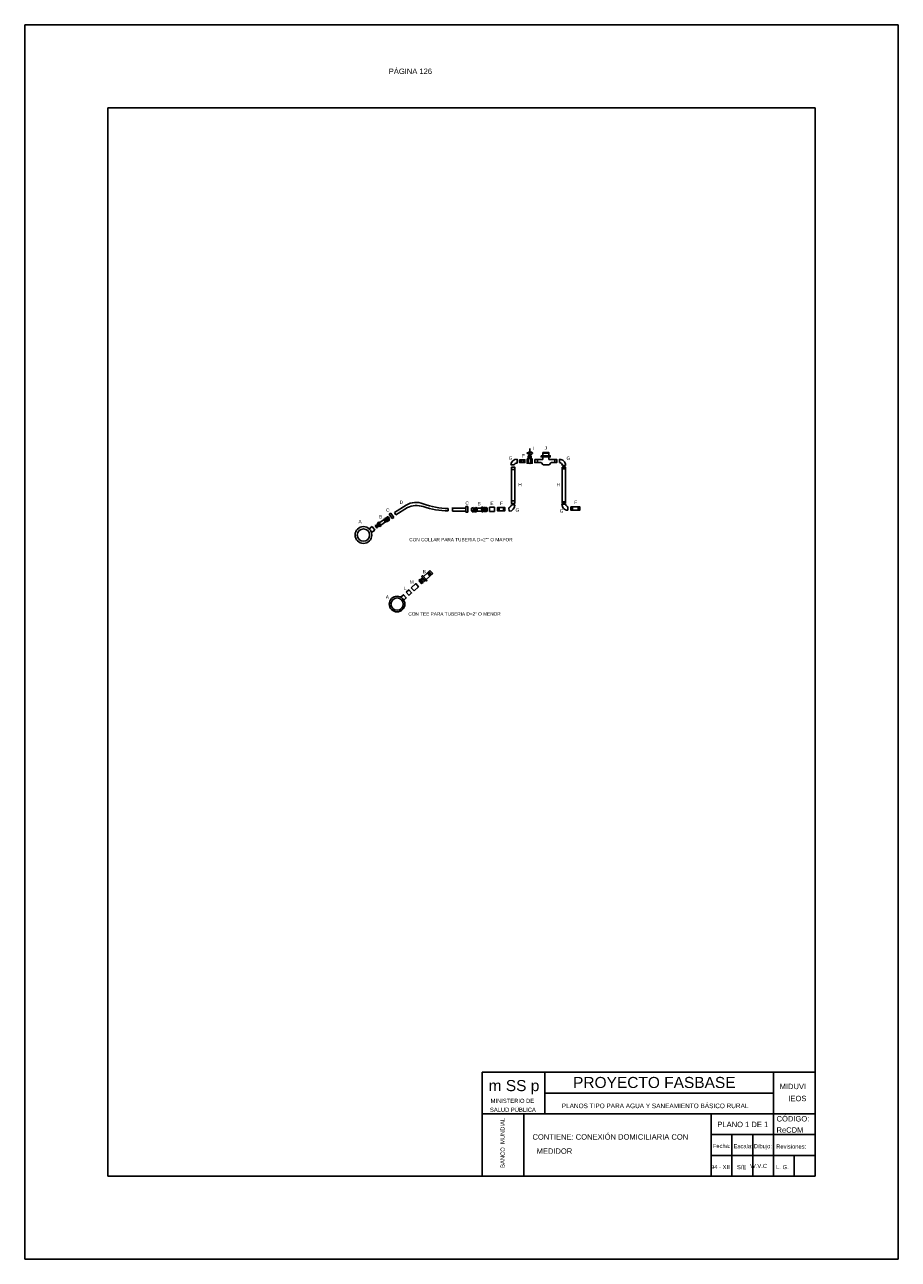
# Model space of a CAD drawing. Header units: metres. Extents: x 2413 to 4131, y 3282 to 4239.
# Tile 1 of 57: x 2413 to 2434, y 4207 to 4237. Entities that reach past the tile are written whole.
import ezdxf
from ezdxf.enums import TextEntityAlignment as Align

# ---------------------------------------------------------------- set-up
doc = ezdxf.new("R2010")
doc.units = ezdxf.units.M
doc.layers.add('Dibujo', color=7, linetype='Continuous')
doc.styles.add('Annotative', font='arial.ttf')
doc.styles.get("Standard").update_dxf_attribs({"font": 'arial.ttf'})

msp = doc.modelspace()

# ---------------------------------------------------------------- linework, layer by layer
for p, q in [((2425.289, 4226.629), (2425.394, 4226.629)), ((2425.306, 4226.567), (2425.306, 4226.644)), ((2425.306, 4226.644), (2425.375, 4226.644)), ((2425.346, 4226.819), (2425.346, 4226.564)), ((2425.375, 4226.644), (2425.375, 4226.567)), ((2425.654, 4226.645), (2425.654, 4226.724)), ((2425.654, 4226.724), (2425.799, 4226.724)), ((2425.654, 4226.552), (2425.654, 4226.617)), ((2425.799, 4226.724), (2425.799, 4226.645)), ((2425.799, 4226.617), (2425.799, 4226.553)), ((2424.89, 4226.424), (2424.964, 4226.424)), ((2425.037, 4226.56), (2425.037, 4226.468)), ((2425.525, 4226.552), (2425.654, 4226.552)), ((2425.613, 4226.481), (2425.525, 4226.481)), ((2425.662, 4226.424), (2425.613, 4226.481)), ((2425.808, 4226.424), (2425.662, 4226.424)), ((2425.799, 4226.553), (2425.946, 4226.553)), ((2425.857, 4226.483), (2425.808, 4226.424)), ((2425.946, 4226.483), (2425.857, 4226.483)), ((2426.06, 4226.56), (2426.06, 4226.483)), ((2426.13, 4226.412), (2426.2, 4226.412)), ((2422.091, 4225.277), (2422.371, 4225.457)), ((2423.803, 4225.385), (2423.803, 4225.425)), ((2423.803, 4225.425), (2423.855, 4225.425)), ((2423.855, 4225.425), (2423.855, 4225.288)), ((2424.907, 4225.464), (2424.987, 4225.463)), ((2426.2, 4225.476), (2426.117, 4225.476)), ((2421.88, 4225.135), (2421.853, 4225.132)), ((2421.853, 4225.132), (2421.866, 4225.113)), ((2421.873, 4225.148), (2421.88, 4225.135)), ((2421.873, 4225.148), (2421.916, 4225.146)), ((2421.917, 4225.08), (2421.88, 4225.135)), ((2421.941, 4225.177), (2421.903, 4225.172)), ((2421.903, 4225.172), (2421.942, 4225.098)), ((2421.972, 4225.132), (2421.941, 4225.177)), ((2421.954, 4225.079), (2421.972, 4225.132)), ((2422, 4225.264), (2421.96, 4225.242)), ((2421.96, 4225.242), (2422.037, 4225.132)), ((2422.077, 4225.162), (2422, 4225.264)), ((2422.037, 4225.132), (2422.077, 4225.162)), ((2422.091, 4225.277), (2422.123, 4225.226)), ((2422.123, 4225.226), (2422.402, 4225.401)), ((2423.383, 4225.375), (2423.384, 4225.318)), ((2423.803, 4225.385), (2423.471, 4225.382)), ((2423.483, 4225.379), (2423.488, 4225.31)), ((2423.488, 4225.31), (2423.804, 4225.314)), ((2423.804, 4225.314), (2423.803, 4225.385)), ((2423.804, 4225.314), (2423.804, 4225.288)), ((2423.804, 4225.288), (2423.855, 4225.288)), ((2423.99, 4225.396), (2423.946, 4225.38)), ((2423.946, 4225.38), (2423.946, 4225.316)), ((2423.946, 4225.316), (2423.986, 4225.287)), ((2423.986, 4225.287), (2423.99, 4225.396)), ((2424.017, 4225.291), (2423.986, 4225.304)), ((2423.99, 4225.377), (2424.02, 4225.392)), ((2424.02, 4225.392), (2424.017, 4225.291)), ((2424.047, 4225.287), (2424.017, 4225.311)), ((2424.02, 4225.383), (2424.049, 4225.398)), ((2424.049, 4225.398), (2424.047, 4225.287)), ((2424.079, 4225.293), (2424.048, 4225.315)), ((2424.049, 4225.38), (2424.079, 4225.402)), ((2424.079, 4225.402), (2424.079, 4225.293)), ((2424.079, 4225.385), (2424.184, 4225.386)), ((2424.079, 4225.312), (2424.187, 4225.312)), ((2424.186, 4225.386), (2424.186, 4225.408)), ((2424.186, 4225.408), (2424.225, 4225.408)), ((2424.187, 4225.312), (2424.186, 4225.386)), ((2424.187, 4225.294), (2424.187, 4225.312)), ((2424.226, 4225.294), (2424.187, 4225.294)), ((2424.225, 4225.408), (2424.226, 4225.294)), ((2424.841, 4225.392), (2424.845, 4225.308)), ((2426.256, 4225.413), (2426.256, 4225.333)), ((2421.482, 4224.886), (2421.553, 4224.939)), ((2421.615, 4224.856), (2421.536, 4224.802)), ((2421.553, 4224.939), (2421.615, 4224.856)), ((2421.641, 4224.977), (2421.623, 4224.963)), ((2421.623, 4224.963), (2421.668, 4224.906)), ((2421.686, 4224.92), (2421.641, 4224.978)), ((2421.693, 4225.007), (2421.662, 4224.983)), ((2421.662, 4224.983), (2421.706, 4224.934)), ((2421.668, 4224.906), (2421.686, 4224.92)), ((2421.677, 4224.995), (2421.72, 4224.943)), ((2421.706, 4225.052), (2421.68, 4225.032)), ((2421.68, 4225.032), (2421.743, 4224.945)), ((2421.696, 4225.009), (2421.693, 4225.007)), ((2421.77, 4224.961), (2421.706, 4225.052)), ((2421.706, 4224.934), (2421.736, 4224.955)), ((2421.837, 4225.106), (2421.723, 4225.028)), ((2421.743, 4224.945), (2421.77, 4224.961)), ((2421.762, 4224.973), (2421.875, 4225.051)), ((2421.829, 4225.118), (2421.886, 4225.036)), ((2421.866, 4225.113), (2421.829, 4225.118)), ((2421.889, 4225.081), (2421.866, 4225.113)), ((2421.886, 4225.036), (2421.889, 4225.081)), ((2421.889, 4225.081), (2421.91, 4225.053)), ((2421.91, 4225.053), (2421.917, 4225.08)), ((2421.917, 4225.08), (2421.934, 4225.056)), ((2421.934, 4225.056), (2421.942, 4225.098)), ((2421.942, 4225.098), (2421.954, 4225.079)), ((2422.676, 4223.638), (2422.875, 4223.821)), ((2422.676, 4223.638), (2422.743, 4223.564)), ((2422.685, 4223.672), (2422.775, 4223.574)), ((2422.721, 4223.679), (2422.789, 4223.605)), ((2422.743, 4223.564), (2422.943, 4223.747)), ((2422.743, 4223.7), (2422.811, 4223.626)), ((2422.943, 4223.883), (2422.875, 4223.821)), ((2422.875, 4223.821), (2422.943, 4223.747)), ((2422.897, 4223.841), (2422.965, 4223.767)), ((2422.92, 4223.863), (2422.988, 4223.789)), ((2422.943, 4223.883), (2423.011, 4223.809)), ((2422.943, 4223.747), (2423.011, 4223.809)), ((2422.374, 4223.36), (2422.442, 4223.286)), ((2422.492, 4223.469), (2422.56, 4223.395))]:
    msp.add_line(p, q)
for points in [[(2425.318, 4226.699), (2425.283, 4226.699), (2425.283, 4226.718), (2425.318, 4226.718)], [(2425.318, 4226.718), (2425.318, 4226.732), (2425.386, 4226.732), (2425.386, 4226.718)], [(2425.386, 4226.699), (2425.386, 4226.681), (2425.318, 4226.681), (2425.318, 4226.699)], [(2425.386, 4226.718), (2425.405, 4226.718), (2425.405, 4226.699), (2425.386, 4226.699)], [(2422.445, 4223.29), (2422.503, 4223.343), (2422.437, 4223.418), (2422.374, 4223.36)], [(2422.564, 4223.398), (2422.667, 4223.493), (2422.6, 4223.568), (2422.492, 4223.469)], [(2422.316, 4223.17), (2422.374, 4223.224), (2422.307, 4223.299), (2422.244, 4223.241)]]:
    msp.add_lwpolyline(points)
for points in [[(2425.616, 4226.645), (2425.834, 4226.645), (2425.834, 4226.617), (2425.616, 4226.617)], [(2425.654, 4226.724), (2425.799, 4226.724), (2425.799, 4226.705), (2425.654, 4226.705)], [(2424.903, 4226.37), (2424.98, 4226.37), (2424.98, 4225.497), (2424.903, 4225.497)], [(2424.903, 4226.37), (2424.98, 4226.37), (2424.98, 4226.312), (2424.903, 4226.312)], [(2425.096, 4226.547), (2425.228, 4226.547), (2425.228, 4226.479), (2425.096, 4226.479)], [(2425.096, 4226.547), (2425.136, 4226.547), (2425.136, 4226.479), (2425.096, 4226.479)], [(2425.185, 4226.547), (2425.228, 4226.547), (2425.228, 4226.479), (2425.185, 4226.479)], [(2425.28, 4226.567), (2425.313, 4226.567), (2425.313, 4226.465), (2425.28, 4226.465)], [(2425.37, 4226.567), (2425.401, 4226.567), (2425.401, 4226.463), (2425.37, 4226.463)], [(2425.464, 4226.552), (2425.525, 4226.552), (2425.525, 4226.479), (2425.464, 4226.479)], [(2425.946, 4226.553), (2425.995, 4226.553), (2425.995, 4226.483), (2425.946, 4226.483)], [(2426.12, 4226.373), (2426.2, 4226.373), (2426.2, 4225.5), (2426.12, 4225.5)], [(2426.12, 4226.373), (2426.2, 4226.373), (2426.2, 4226.328), (2426.12, 4226.328)], [(2424.903, 4225.562), (2424.98, 4225.562), (2424.98, 4225.497), (2424.903, 4225.497)], [(2426.12, 4225.535), (2426.2, 4225.535), (2426.2, 4225.5), (2426.12, 4225.5)], [(2426.332, 4225.419), (2426.545, 4225.419), (2426.545, 4225.334), (2426.332, 4225.334)], [(2426.332, 4225.419), (2426.372, 4225.419), (2426.372, 4225.334), (2426.332, 4225.334)], [(2426.508, 4225.419), (2426.545, 4225.419), (2426.545, 4225.334), (2426.508, 4225.334)], [(2424.225, 4225.39), (2424.248, 4225.39), (2424.248, 4225.312), (2424.225, 4225.312)], [(2424.248, 4225.398), (2424.265, 4225.398), (2424.265, 4225.306), (2424.248, 4225.306)], [(2424.265, 4225.391), (2424.277, 4225.391), (2424.277, 4225.313), (2424.265, 4225.313)], [(2424.277, 4225.4), (2424.297, 4225.4), (2424.297, 4225.3), (2424.277, 4225.3)], [(2424.297, 4225.391), (2424.317, 4225.391), (2424.317, 4225.311), (2424.297, 4225.311)], [(2424.378, 4225.406), (2424.494, 4225.406), (2424.494, 4225.306), (2424.378, 4225.306)], [(2424.605, 4225.396), (2424.565, 4225.396), (2424.565, 4225.323), (2424.605, 4225.323)], [(2424.605, 4225.396), (2424.712, 4225.396), (2424.712, 4225.321), (2424.605, 4225.321)], [(2424.712, 4225.396), (2424.746, 4225.396), (2424.746, 4225.321), (2424.712, 4225.321)], [(2422.74, 4223.742), (2422.761, 4223.763), (2422.872, 4223.65), (2422.852, 4223.63)]]:
    msp.add_lwpolyline(points, close=True)
for centre, radius in [((2421.344, 4224.738), 0.202), ((2421.344, 4224.738), 0.148), ((2422.153, 4223.077), 0.188), ((2422.153, 4223.077), 0.147)]:
    msp.add_circle(centre, radius)
for centre, radius, start, end in [((2425.034, 4226.416), 0.144, 88.4858, 176.8687), ((2425.036, 4226.388), 0.0803, 89.0502, 153.2938), ((2425.341, 4226.5), 0.0393, 223.05, 316.95), ((2426.063, 4226.422), 0.138, 355.8668, 91.26), ((2426.027, 4226.38), 0.108, 17.2358, 72.2854), ((2422.609, 4225.058), 0.464, 67.8657, 120.9259), ((2422.622, 4224.898), 0.548, 72.8528, 113.5918), ((2423.407, 4227.227), 1.91, 250.9351, 269.2952), ((2423.394, 4227.076), 1.701, 248.9835, 269.6121), ((2424.8, 4225.495), 0.111, 291.6243, 343.7642), ((2424.837, 4225.458), 0.15, 272.9868, 2.0161), ((2426.257, 4225.473), 0.14, 178.5896, 269.8222), ((2426.304, 4225.511), 0.109, 198.6961, 244.1746)]:
    msp.add_arc(centre, radius, start, end)
at = {"layer": 'Dibujo', "color": 0, "linetype": 'ByBlock'}
for p, q in [((2413.202, 4237.014), (2434.202, 4237.014)), ((2413.202, 4207.314), (2413.202, 4237.014)), ((2413.202, 4237.014), (2416.202, 4237.014)), ((2413.202, 4237.014), (2415.702, 4237.014)), ((2434.202, 4237.014), (2434.202, 4207.314)), ((2415.202, 4235.014), (2415.202, 4209.314)), ((2432.202, 4235.014), (2415.202, 4235.014)), ((2432.202, 4235.014), (2432.202, 4209.314)), ((2424.202, 4211.814), (2424.202, 4209.314)), ((2432.202, 4211.814), (2424.202, 4211.814)), ((2425.702, 4211.814), (2425.702, 4210.814)), ((2431.202, 4209.314), (2431.202, 4211.814)), ((2431.202, 4211.314), (2425.702, 4211.314)), ((2432.202, 4210.814), (2424.202, 4210.814)), ((2425.202, 4210.814), (2425.202, 4209.314)), ((2425.202, 4209.314), (2425.202, 4210.814)), ((2429.702, 4209.314), (2429.702, 4210.814)), ((2432.202, 4210.314), (2429.702, 4210.314)), ((2430.202, 4209.314), (2430.202, 4210.314)), ((2430.702, 4209.314), (2430.702, 4210.314)), ((2432.202, 4209.814), (2429.702, 4209.814)), ((2431.702, 4209.314), (2431.702, 4209.814)), ((2432.202, 4209.314), (2415.202, 4209.314)), ((2434.202, 4207.314), (2413.202, 4207.314))]:
    msp.add_line(p, q, dxfattribs=at)

# ---------------------------------------------------------------- texts
at = {"char_height": 0.08096, "attachment_point": 1}
for s, insert in [('\\pi1.2247,t3.8963;G', (2423.611, 4226.632)), ('\\pi1.2348,t3.9064;F', (2423.919, 4226.683)), ('\\pi1.2568,t3.9283;I', (2424.167, 4226.865)), ('\\pi1.2397,t3.9113;J ', (2424.458, 4226.869)), ('\\pi1.2247,t3.8963;G', (2425.002, 4226.626)), ('\\pi1.2304,t3.9019;H', (2423.836, 4225.988)), ('\\pi1.2304,t3.9019;H', (2424.759, 4225.993)), ('\\pi1.2286,t3.9002;D', (2420.988, 4225.565)), ('\\pi1.2263,t3.8979;C', (2422.57, 4225.547)), ('\\pi1.2315,t3.9031;B', (2422.857, 4225.535)), ('\\pi1.2319,t3.9035;E', (2423.165, 4225.541)), ('\\pi1.2348,t3.9064;F', (2423.395, 4225.541)), ('\\pi1.2348,t3.9064;F', (2425.179, 4225.561)), ('\\pi1.2315,t3.9031;B', (2420.485, 4225.216)), ('\\pi1.2263,t3.8979;C', (2420.663, 4225.379)), ('\\pi1.2247,t3.8963;G', (2423.776, 4225.379)), ('\\pi1.2247,t3.8963;G', (2424.841, 4225.357)), ('\\pi1.2243,t3.8959;A', (2420.001, 4225.101)), ('\\pi0.023572,t2.6952;CON COLLAR PARA TUBERIA D=2"" O MAYOR', (2422.422, 4224.668)), ('\\pi1.2235,t3.8951;M', (2421.237, 4223.645)), ('\\pi1.2315,t3.9031;B', (2421.538, 4223.9)), ('\\pi1.2368,t3.9084;L', (2421.082, 4223.494)), ('\\pi1.2243,t3.8959;A', (2420.658, 4223.287)), ('\\pi0.15683,t2.8284;CON TEE PARA TUBERIA D=2" O MENOR', (2422.268, 4222.88))]:
    msp.add_mtext_dynamic_manual_height_columns(s, width=2.52423, gutter_width=12.5, heights=[0], dxfattribs=dict(at, insert=insert))
at = {"layer": 'Dibujo', "color": 0, "linetype": 'ByBlock'}
for s, height, p in [('m SS p', 0.2662, (2424.354, 4211.36)), ('PROYECTO FASBASE', 0.26624, (2426.384, 4211.435)), ('PLANOS TIPO PARA AGUA Y SANEAMIENTO BÁSICO RURAL', 0.11076, (2426.112, 4210.95))]:
    msp.add_text(s, height=height, dxfattribs=at).set_placement(p)
at = {"layer": 'Dibujo', "color": 0, "linetype": 'ByBlock', "style": 'Annotative'}
for s, p in [('MIDUVI', (2431.35, 4211.408)), ('IEOS', (2431.559, 4211.118)), ('PLANO 1 DE 1', (2429.853, 4210.494)), ('CÓDIGO:', (2431.276, 4210.63)), ('CONTIENE: CONEXIÓN DOMICILIARIA CON ', (2425.408, 4210.193)), ('ReCDM', (2431.275, 4210.36)), ('MEDIDOR', (2425.507, 4209.852))]:
    msp.add_text(s, height=0.13, dxfattribs=at).set_placement(p)
at = {"layer": 'Dibujo', "color": 0, "linetype": 'ByBlock'}
for s, p in [('MINISTERIO DE', (2424.925, 4211.076)), ('SALUD PÚBLICA', (2424.937, 4210.861)), ('Fecha:', (2429.956, 4209.991)), ('Escala:', (2430.473, 4209.986)), ('Dibujo:', (2430.949, 4209.986)), ('Revisiones:', (2431.627, 4209.976)), ('94 - XII', (2429.924, 4209.485)), ('S/E', (2430.436, 4209.482)), ('W.V.C', (2430.844, 4209.51)), ('L. G. ', (2431.436, 4209.483))]:
    msp.add_text(s, height=0.1, dxfattribs=at).set_placement(p, align=Align.CENTER)
msp.add_text('BANCO  MUNDIAL', height=0.1, rotation=90, dxfattribs=at).set_placement((2424.739, 4210.115), align=Align.CENTER)
at = {"layer": 'Dibujo', "color": 0, "linetype": 'ByBlock', "insert": (2421.954, 4235.958), "char_height": 0.13, "width": 2.90393, "attachment_point": 1}
msp.add_mtext('PÁGINA 126', dxfattribs=at)

doc.saveas('drawing.dxf')
